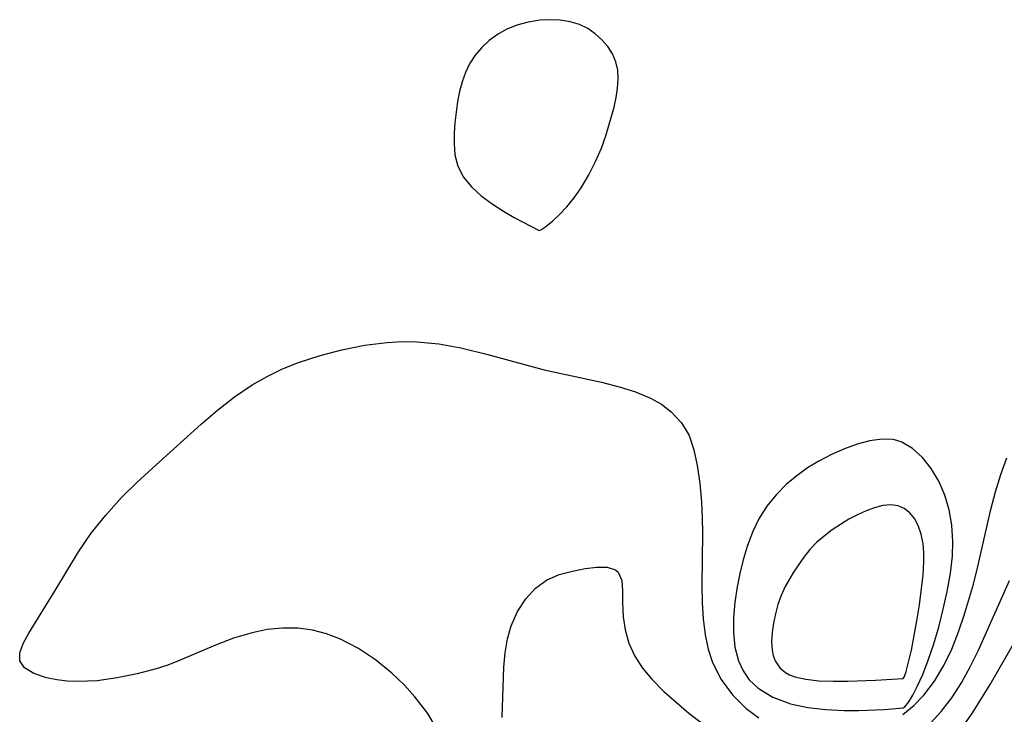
# Model space of a CAD drawing. Header units: inches. Extents: x 1073367 to 1082519, y 1569854 to 1574957.
# Tile 108 of 256: x 1075506 to 1075587, y 1573590 to 1573647. Entities that reach past the tile are written whole.
import ezdxf

# ---------------------------------------------------------------- set-up
doc = ezdxf.new("R2010")
doc.units = ezdxf.units.IN
doc.header["$MEASUREMENT"] = 0
doc.layers.add('CGG_CurvaNivelLidar_v1', color=7, linetype='Continuous', lineweight=30, true_color=0x008008)

msp = doc.modelspace()

# ---------------------------------------------------------------- linework, layer by layer
at = {"layer": 'CGG_CurvaNivelLidar_v1'}
for points in [[(1075548.5, 1573629.6053, 67.5), (1075548.6589, 1573629.6549, 67.5), (1075549.0634, 1573629.9204, 67.5), (1075549.6405, 1573630.3869, 67.5), (1075550.1934, 1573630.9129, 67.5), (1075550.7828, 1573631.554, 67.5), (1075551.3802, 1573632.293, 67.5), (1075551.9582, 1573633.1116, 67.5), (1075552.6002, 1573634.1817, 67.5), (1075553.1614, 1573635.2904, 67.5), (1075553.6326, 1573636.3845, 67.5), (1075554.0054, 1573637.41, 67.5), (1075554.6736, 1573639.7703, 67.5), (1075554.8411, 1573640.5545, 67.5), (1075554.9578, 1573641.3256, 67.5), (1075555.0091, 1573642.0775, 67.5), (1075554.976, 1573642.8026, 67.5), (1075554.835, 1573643.4915, 67.5), (1075554.5578, 1573644.1529, 67.5), (1075554.1662, 1573644.764, 67.5), (1075553.6834, 1573645.3213, 67.5), (1075553.126, 1573645.8175, 67.5), (1075552.5046, 1573646.2401, 67.5), (1075551.8252, 1573646.5718, 67.5), (1075551.0538, 1573646.8059, 67.5), (1075550.2405, 1573646.9355, 67.5), (1075549.402, 1573646.9748, 67.5), (1075548.5534, 1573646.93, 67.5), (1075547.6055, 1573646.7812, 67.5), (1075546.6803, 1573646.5294, 67.5), (1075545.798, 1573646.1675, 67.5), (1075545.0703, 1573645.7479, 67.5), (1075544.3965, 1573645.2467, 67.5), (1075543.7824, 1573644.676, 67.5), (1075543.2381, 1573644.0425, 67.5), (1075542.7796, 1573643.3476, 67.5), (1075542.4333, 1573642.6246, 67.5), (1075542.1636, 1573641.8575, 67.5), (1075541.9529, 1573641.0588, 67.5), (1075541.7875, 1573640.239, 67.5), (1075541.5566, 1573638.4864, 67.5), (1075541.5024, 1573637.6111, 67.5), (1075541.4991, 1573636.7482, 67.5), (1075541.5695, 1573635.8358, 67.5), (1075541.8058, 1573634.9139, 67.5), (1075542.2876, 1573633.9894, 67.5), (1075542.939, 1573633.1969, 67.5), (1075543.7428, 1573632.4635, 67.5), (1075544.6359, 1573631.795, 67.5), (1075545.5565, 1573631.1981, 67.5), (1075546.4447, 1573630.6806, 67.5)], [(1075578.5, 1573590.2603, 67.5), (1075578.6428, 1573590.346, 67.5), (1075578.9517, 1573590.755, 67.5), (1075579.2827, 1573591.2981, 67.5), (1075579.6558, 1573592.0097, 67.5), (1075580.1095, 1573593.0135, 67.5), (1075580.5644, 1573594.1768, 67.5), (1075581.002, 1573595.461, 67.5), (1075581.4269, 1573596.8983, 67.5), (1075581.8045, 1573598.3779, 67.5), (1075582.1258, 1573599.8514, 67.5), (1075582.3936, 1573601.3621, 67.5), (1075582.5585, 1573602.7528, 67.5), (1075582.5948, 1573603.9774, 67.5), (1075582.5058, 1573605.299, 67.5), (1075582.2898, 1573606.578, 67.5), (1075581.9377, 1573607.7933, 67.5), (1075581.4329, 1573608.9359, 67.5), (1075580.8058, 1573609.9729, 67.5), (1075580.0824, 1573610.8811, 67.5), (1075579.2771, 1573611.6239, 67.5), (1075578.3952, 1573612.1488, 67.5), (1075577.9861, 1573612.2914, 67.5), (1075577.6612, 1573612.3598, 67.5), (1075576.7328, 1573612.3962, 67.5), (1075575.742, 1573612.2597, 67.5), (1075574.7108, 1573611.9891, 67.5), (1075573.6581, 1573611.6115, 67.5), (1075572.6013, 1573611.1442, 67.5), (1075571.5573, 1573610.5955, 67.5), (1075570.6281, 1573610.0244, 67.5), (1075569.7365, 1573609.3884, 67.5), (1075568.8968, 1573608.6852, 67.5), (1075568.0388, 1573607.8168, 67.5), (1075567.2747, 1573606.8675, 67.5), (1075566.619, 1573605.8422, 67.5), (1075566.0764, 1573604.7254, 67.5), (1075565.6383, 1573603.5521, 67.5), (1075565.312, 1573602.4557, 67.5), (1075565.0422, 1573601.3399, 67.5), (1075564.8235, 1573600.2145, 67.5), (1075564.6395, 1573598.9528, 67.5), (1075564.531, 1573597.7038, 67.5), (1075564.519, 1573596.4546, 67.5), (1075564.6357, 1573595.2544, 67.5), (1075564.9232, 1573594.1296, 67.5), (1075565.307, 1573593.3024, 67.5), (1075565.8199, 1573592.549, 67.5), (1075566.5377, 1573591.8655, 67.5), (1075567.7494, 1573591.1384, 67.5), (1075569.2268, 1573590.5942, 67.5), (1075570.6478, 1573590.2874, 67.5), (1075572.1293, 1573590.1106, 67.5), (1075573.602, 1573590.0339, 67.5), (1075574.8411, 1573590.0275, 67.5), (1075576.9546, 1573590.1189, 67.5)], [(1075578.5, 1573592.6785, 68), (1075578.602, 1573592.834, 68), (1075578.7459, 1573593.2498, 68), (1075579.1802, 1573595.0026, 68), (1075579.6363, 1573597.4311, 68), (1075579.8397, 1573598.7407, 68), (1075580.1323, 1573601.2304, 68), (1075580.1926, 1573602.2794, 68), (1075580.1911, 1573603.0464, 68), (1075580.1382, 1573603.7823, 68), (1075579.9924, 1573604.5719, 68), (1075579.7441, 1573605.291, 68), (1075579.4331, 1573605.8477, 68), (1075579.0455, 1573606.316, 68), (1075578.5908, 1573606.6771, 68), (1075578.0736, 1573606.9057, 68), (1075577.4722, 1573606.982, 68), (1075576.8232, 1573606.9203, 68), (1075576.1428, 1573606.7518, 68), (1075575.4446, 1573606.4994, 68), (1075574.7324, 1573606.1759, 68), (1075574.022, 1573605.7978, 68), (1075573.3212, 1573605.3755, 68), (1075572.6387, 1573604.9145, 68), (1075571.9844, 1573604.4167, 68), (1075571.37, 1573603.88, 68), (1075570.8103, 1573603.2992, 68), (1075570.3089, 1573602.664, 68), (1075569.4686, 1573601.4327, 68), (1075568.7808, 1573600.2585, 68), (1075568.4526, 1573599.5251, 68), (1075568.1835, 1573598.7672, 68), (1075567.9681, 1573597.9964, 68), (1075567.8055, 1573597.2235, 68), (1075567.6999, 1573596.4601, 68), (1075567.661, 1573595.719, 68), (1075567.705, 1573595.0155, 68), (1075567.7972, 1573594.5562, 68), (1075567.9511, 1573594.1327, 68), (1075568.3427, 1573593.5495, 68), (1075568.7956, 1573593.1656, 68), (1075569.1448, 1573592.9699, 68), (1075569.5681, 1573592.811, 68), (1075570.4808, 1573592.6101, 68), (1075571.5569, 1573592.4926, 68), (1075572.7316, 1573592.4414, 68), (1075573.9416, 1573592.4401, 68), (1075576.2211, 1573592.5286, 68)]]:
    msp.add_polyline3d(points, close=True, dxfattribs=at)
for points in [[(1075540.1871, 1573588.327, 67), (1075539.3286, 1573589.7843, 67), (1075538.2669, 1573591.1746, 67), (1075537.4013, 1573592.1154, 67), (1075536.3581, 1573593.1178, 67), (1075535.0374, 1573594.2026, 67), (1075533.6272, 1573595.1521, 67), (1075532.1357, 1573595.9248, 67), (1075530.9994, 1573596.3499, 67), (1075529.8323, 1573596.6481, 67), (1075528.6449, 1573596.8105, 67), (1075527.3783, 1573596.8271, 67), (1075526.112, 1573596.7008, 67), (1075524.8586, 1573596.4497, 67), (1075523.3272, 1573595.9897, 67), (1075521.8371, 1573595.4237, 67), (1075518.9425, 1573594.189, 67), (1075517.914, 1573593.7838, 67), (1075516.9641, 1573593.4796, 67), (1075515.3818, 1573593.0593, 67), (1075513.7444, 1573592.7193, 67), (1075512.0993, 1573592.4906, 67), (1075510.4974, 1573592.4146, 67), (1075509.6169, 1573592.4569, 67), (1075508.7817, 1573592.5576, 67), (1075507.9098, 1573592.7334, 67), (1075506.8818, 1573593.0802, 67), (1075506.1181, 1573593.547, 67), (1075505.7108, 1573594.1376, 67), (1075505.7103, 1573594.7885, 67), (1075505.9929, 1573595.5472, 67), (1075506.4684, 1573596.4153, 67), (1075508.6285, 1573599.9222, 67), (1075510.5457, 1573603.1109, 67), (1075511.6085, 1573604.6433, 67), (1075512.8004, 1573606.1381, 67), (1075514.102, 1573607.58, 67), (1075515.3484, 1573608.8174, 67), (1075516.6445, 1573610.0172, 67), (1075520.675, 1573613.63, 67), (1075522.0169, 1573614.7907, 67), (1075523.4028, 1573615.8835, 67), (1075524.8523, 1573616.8716, 67), (1075526.0872, 1573617.5725, 67), (1075527.369, 1573618.1858, 67), (1075528.689, 1573618.7175, 67), (1075530.4534, 1573619.2957, 67), (1075532.2515, 1573619.7632, 67), (1075534.1073, 1573620.1355, 67), (1075535.9742, 1573620.3771, 67), (1075537.2044, 1573620.4458, 67), (1075538.4341, 1573620.4306, 67), (1075540.2495, 1573620.2467, 67), (1075542.0582, 1573619.9162, 67), (1075544.2814, 1573619.3805, 67), (1075548.918, 1573618.1264, 67), (1075553.6346, 1573617.0862, 67), (1075555.1095, 1573616.7136, 67), (1075556.4438, 1573616.2992, 67), (1075557.6795, 1573615.7871, 67), (1075558.5892, 1573615.2709, 67), (1075559.3952, 1573614.6564, 67), (1075560.2311, 1573613.7468, 67), (1075560.8527, 1573612.6981, 67), (1075561.2581, 1573611.5125, 67), (1075561.5237, 1573610.2198, 67), (1075561.7416, 1573608.761, 67), (1075561.891, 1573607.2193, 67), (1075561.9459, 1573605.9451, 67), (1075561.9566, 1573604.6405, 67), (1075561.9073, 1573600.3285, 67), (1075561.9367, 1573598.9449, 67), (1075562.0236, 1573597.5847, 67), (1075562.19, 1573596.2613, 67), (1075562.4331, 1573595.0996, 67), (1075562.7886, 1573593.9949, 67), (1075563.4985, 1573592.5809, 67), (1075564.4309, 1573591.3136, 67), (1075565.5506, 1573590.2111, 67), (1075566.6107, 1573589.4356, 67)], [(1075578.4572, 1573589.7106, 67), (1075579.3631, 1573590.4461, 67), (1075580.1892, 1573591.2926, 67), (1075581.0792, 1573592.4553, 67), (1075581.8496, 1573593.7391, 67), (1075582.4975, 1573595.0917, 67), (1075583.0609, 1573596.5139, 67), (1075583.5615, 1573597.9855, 67), (1075584.2816, 1573600.4616, 67), (1075584.6441, 1573601.8906, 67), (1075585.7201, 1573606.6129, 67), (1075586.1111, 1573608.0601, 67), (1075586.5516, 1573609.4795, 67), (1075587.0374, 1573610.8654, 67)], [(1075545.4723, 1573589.4574, 66.5), (1075545.585, 1573593.6082, 66.5), (1075545.6979, 1573594.7937, 66.5), (1075545.8965, 1573595.9322, 66.5), (1075546.2003, 1573597.0062, 66.5), (1075546.7293, 1573598.1977, 66.5), (1075547.4089, 1573599.2447, 66.5), (1075548.2083, 1573600.1193, 66.5), (1075549.1029, 1573600.7832, 66.5), (1075550.1546, 1573601.2429, 66.5), (1075551.2468, 1573601.5313, 66.5), (1075552.2853, 1573601.7374, 66.5), (1075553.262, 1573601.8587, 66.5), (1075554.1173, 1573601.8457, 66.5), (1075554.7857, 1573601.6381, 66.5), (1075555.0204, 1573601.4473, 66.5), (1075555.3148, 1573600.7617, 66.5), (1075555.3763, 1573599.9111, 66.5), (1075555.371, 1573598.8962, 66.5), (1075555.4177, 1573597.7599, 66.5), (1075555.5866, 1573596.6859, 66.5), (1075555.903, 1573595.5885, 66.5), (1075556.385, 1573594.5104, 66.5), (1075557.0145, 1573593.5287, 66.5), (1075557.7842, 1573592.6039, 66.5), (1075558.7926, 1573591.6052, 66.5), (1075559.7842, 1573590.709, 66.5), (1075560.8399, 1573589.8214, 66.5), (1075561.9554, 1573588.9641, 66.5)], [(1075580.4336, 1573588.6642, 66.5), (1075581.6387, 1573589.9391, 66.5), (1075582.5132, 1573591.0895, 66.5), (1075583.3053, 1573592.3238, 66.5), (1075584.0248, 1573593.6239, 66.5), (1075584.7042, 1573595.0211, 66.5), (1075587.2567, 1573600.7616, 66.5)], [(1075583.2265, 1573588.4382, 66), (1075584.1789, 1573589.7821, 66), (1075585.6672, 1573592.1787, 66), (1075587.9001, 1573596.0401, 66)]]:
    msp.add_polyline3d(points, dxfattribs=at)

doc.saveas('drawing.dxf')
